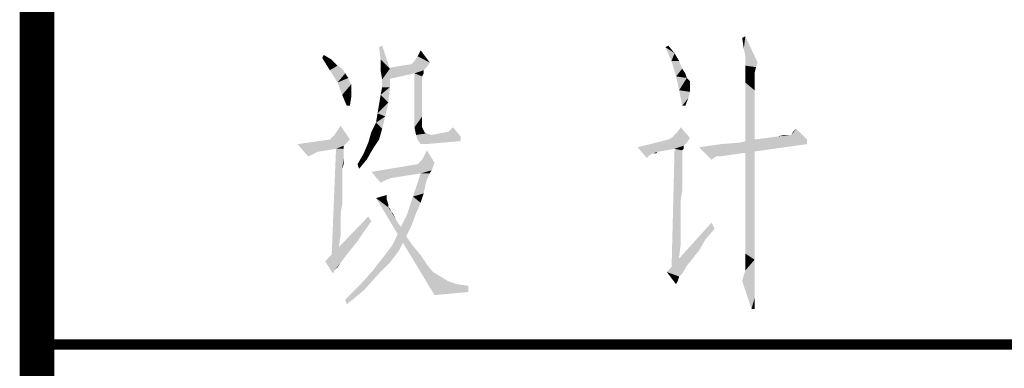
# Model space of a CAD drawing. Header units: millimetres. Extents: x 0 to 420, y 0 to 297.
# Tile 12 of 27: x 234.75 to 248.97, y 19.66 to 24.68. Entities that reach past the tile are written whole.
import ezdxf

# ---------------------------------------------------------------- set-up
doc = ezdxf.new("R2010")
doc.units = ezdxf.units.MM
doc.header["$LTSCALE"] = 23.1
doc.layers.get('0').update_dxf_attribs({"linetype": 'CONTINUOUS'})
doc.layers.add('GMA1347总成-02_DXF_FORMAT', color=7, linetype='CONTINUOUS')

msp = doc.modelspace()

# ---------------------------------------------------------------- linework, layer by layer
at = {"color": 1, "linetype": 'CONTINUOUS'}
for points in [[(245.207, 24.267), (245.184, 24.422), (245.229, 24.444)], [(245.229, 24.156), (245.207, 24.267), (245.229, 24.444)], [(245.229, 24.156), (245.229, 24.444), (245.407, 24.067)], [(239.118, 24.133), (239.14, 24.178), (239.251, 24.111)], [(239.962, 24.111), (239.94, 24.289), (239.984, 24.311)], [(239.962, 24.111), (239.984, 24.311), (240.096, 23.978)], [(240.496, 24.156), (240.54, 24.244), (240.673, 24.067)], [(244.073, 24.289), (244.118, 24.311), (244.207, 24.2)], [(244.207, 24.2), (244.162, 24.089), (244.073, 24.289)], [(244.162, 24.089), (244.207, 24.2), (244.273, 24.089)], [(239.251, 24.111), (239.229, 23.956), (239.118, 24.133)], [(239.251, 24.111), (239.34, 24.022), (239.229, 23.956)], [(240.096, 23.978), (239.962, 23.956), (239.962, 24.111)], [(240.629, 24), (240.007, 23.978), (240.407, 24.044)], [(240.673, 24.067), (240.407, 24.044), (240.429, 24.067)], [(240.407, 24.044), (240.673, 24.067), (240.629, 24)], [(240.673, 24.067), (240.429, 24.067), (240.451, 24.089)], [(240.673, 24.067), (240.451, 24.089), (240.496, 24.156)], [(244.273, 24.089), (244.229, 23.867), (244.162, 24.089)], [(244.273, 24.089), (244.318, 23.978), (244.229, 23.867)], [(245.407, 24.067), (245.229, 24.067), (245.229, 24.156)], [(245.407, 24.067), (245.229, 24.022), (245.229, 24.067)], [(245.229, 24.022), (245.407, 24.067), (245.384, 24)], [(239.34, 24.022), (239.407, 23.978), (239.229, 23.956)], [(239.229, 23.956), (239.407, 23.978), (239.451, 23.911)], [(239.451, 23.911), (239.34, 23.778), (239.229, 23.956)], [(239.451, 23.911), (239.496, 23.844), (239.34, 23.778)], [(239.984, 23.822), (239.962, 23.956), (240.096, 23.978)], [(239.984, 23.711), (239.984, 23.822), (240.096, 23.978)], [(239.984, 23.711), (240.096, 23.978), (240.096, 23.711)], [(240.007, 23.978), (240.629, 24), (240.584, 23.956)], [(240.584, 23.956), (240.051, 23.822), (240.007, 23.978)], [(240.584, 23.956), (240.451, 23.911), (240.051, 23.822)], [(240.451, 23.911), (240.584, 23.956), (240.584, 23.911)], [(240.451, 23.911), (240.584, 23.911), (240.562, 23.867)], [(240.562, 23.867), (240.451, 23.133), (240.451, 23.911)], [(244.318, 23.978), (244.362, 23.911), (244.229, 23.867)], [(244.229, 23.867), (244.362, 23.911), (244.384, 23.844)], [(245.384, 24), (245.229, 23.978), (245.229, 24.022)], [(245.229, 23.978), (245.384, 24), (245.362, 23.911)], [(245.362, 23.911), (245.229, 23.889), (245.229, 23.978)], [(245.229, 23.889), (245.362, 23.911), (245.362, 23.867)], [(245.362, 23.867), (245.229, 23.778), (245.229, 23.889)], [(239.34, 23.778), (239.496, 23.844), (239.518, 23.778)], [(239.518, 23.778), (239.407, 23.6), (239.34, 23.778)], [(239.518, 23.778), (239.54, 23.756), (239.407, 23.6)], [(239.54, 23.756), (239.54, 23.689), (239.407, 23.6)], [(240.562, 23.867), (240.562, 23.844), (240.451, 23.133)], [(240.562, 23.844), (240.562, 23.8), (240.451, 23.133)], [(240.562, 23.8), (240.562, 23.733), (240.451, 23.133)], [(244.384, 23.844), (244.273, 23.667), (244.229, 23.867)], [(244.384, 23.844), (244.429, 23.8), (244.273, 23.667)], [(244.429, 23.8), (244.429, 23.756), (244.273, 23.667)], [(244.429, 23.756), (244.429, 23.733), (244.273, 23.667)], [(245.362, 23.867), (245.362, 23.8), (245.229, 23.778)], [(245.229, 23.778), (245.362, 23.8), (245.362, 23.667)], [(245.362, 23.667), (245.229, 23.6), (245.229, 23.778)], [(239.407, 23.6), (239.54, 23.689), (239.54, 23.578)], [(240.096, 23.711), (239.962, 23.6), (239.984, 23.711)], [(239.962, 23.6), (240.096, 23.711), (240.073, 23.489)], [(240.562, 23.733), (240.562, 23.644), (240.451, 23.133)], [(240.562, 23.644), (240.562, 23.556), (240.451, 23.133)], [(244.429, 23.733), (244.429, 23.711), (244.273, 23.667)], [(244.273, 23.667), (244.429, 23.711), (244.429, 23.644)], [(244.429, 23.644), (244.318, 23.444), (244.273, 23.667)], [(244.429, 23.644), (244.407, 23.556), (244.318, 23.444)], [(245.229, 23.6), (245.362, 23.667), (245.362, 23.489)], [(239.54, 23.578), (239.473, 23.444), (239.407, 23.6)], [(239.473, 23.444), (239.54, 23.578), (239.518, 23.444)], [(239.918, 23.333), (239.94, 23.467), (240.073, 23.489)], [(239.918, 23.333), (240.073, 23.489), (240.029, 23.289)], [(240.073, 23.489), (239.94, 23.467), (239.962, 23.6)], [(240.562, 23.556), (240.562, 23.422), (240.451, 23.133)], [(244.318, 23.444), (244.407, 23.556), (244.362, 23.444)], [(245.362, 23.489), (245.229, 23.4), (245.229, 23.6)], [(245.229, 23.4), (245.362, 23.489), (245.362, 23.289)], [(240.029, 23.289), (239.896, 23.2), (239.918, 23.333)], [(240.562, 23.422), (240.562, 23.289), (240.451, 23.133)], [(245.362, 23.289), (245.229, 23.156), (245.229, 23.4)], [(239.984, 23.111), (239.829, 23.067), (239.896, 23.2)], [(239.896, 23.2), (240.029, 23.289), (239.984, 23.111)], [(240.451, 23.133), (240.562, 23.289), (240.562, 23.133)], [(245.229, 23.156), (245.362, 23.289), (245.362, 23.044)], [(239.296, 23.022), (239.34, 23.089), (239.384, 23.156)], [(239.296, 23.022), (239.384, 23.156), (239.518, 22.956)], [(239.94, 22.956), (239.784, 22.911), (239.829, 23.067)], [(239.829, 23.067), (239.984, 23.111), (239.94, 22.956)], [(240.562, 23.133), (240.473, 23.022), (240.451, 23.133)], [(240.562, 23.133), (240.584, 23.089), (240.473, 23.022)], [(240.584, 23.089), (240.607, 23.044), (240.473, 23.022)], [(240.607, 23.044), (240.629, 23.044), (240.473, 23.022)], [(240.473, 23.022), (240.629, 23.044), (240.696, 23.022)], [(241.118, 23), (240.696, 23.022), (240.94, 23.067)], [(240.94, 23.067), (241.007, 23.133), (241.118, 23)], [(244.429, 22.978), (244.207, 23.022), (244.251, 23.067)], [(244.251, 23.067), (244.296, 23.133), (244.429, 22.978)], [(245.362, 23.044), (245.229, 22.867), (245.229, 23.156)], [(245.229, 22.867), (245.362, 23.044), (245.362, 22.733)], [(245.896, 23.022), (245.918, 23.067), (245.962, 23.111)], [(245.896, 23.022), (245.962, 23.111), (246.118, 22.956)], [(239.518, 22.956), (239.473, 22.911), (238.762, 22.889)], [(239.518, 22.956), (238.762, 22.889), (239.229, 22.956)], [(238.762, 22.889), (239.473, 22.911), (239.429, 22.867)], [(239.518, 22.956), (239.229, 22.956), (239.251, 22.978)], [(239.518, 22.956), (239.251, 22.978), (239.296, 23.022)], [(239.851, 22.822), (239.718, 22.756), (239.784, 22.911)], [(239.784, 22.911), (239.94, 22.956), (239.851, 22.822)], [(240.696, 23.022), (240.496, 22.956), (240.473, 23.022)], [(240.696, 23.022), (241.118, 23), (240.496, 22.956)], [(240.496, 22.956), (241.118, 23), (241.118, 22.933)], [(241.118, 22.933), (240.54, 22.889), (240.496, 22.956)], [(240.54, 22.889), (241.118, 22.933), (240.607, 22.889)], [(244.384, 22.911), (243.673, 22.844), (244.118, 22.956)], [(244.384, 22.911), (244.34, 22.867), (243.673, 22.844)], [(244.429, 22.978), (244.118, 22.956), (244.162, 22.978)], [(244.118, 22.956), (244.429, 22.978), (244.384, 22.911)], [(244.429, 22.978), (244.162, 22.978), (244.207, 23.022)], [(244.873, 22.889), (245.14, 22.911), (246.118, 22.956)], [(244.873, 22.889), (246.118, 22.956), (246.118, 22.889)], [(246.118, 22.956), (245.14, 22.911), (245.362, 22.956)], [(245.362, 22.956), (245.54, 22.978), (245.896, 23.022)], [(246.118, 22.956), (245.362, 22.956), (245.896, 23.022)], [(245.54, 22.978), (245.696, 23), (245.896, 23.022)], [(245.873, 23.022), (245.896, 23.022), (245.696, 23)], [(245.873, 23.022), (245.696, 23), (245.784, 23.022)], [(238.762, 22.889), (239.429, 22.867), (239.051, 22.778)], [(238.762, 22.889), (239.051, 22.778), (239.007, 22.756)], [(239.007, 22.756), (238.918, 22.711), (238.762, 22.889)], [(239.429, 22.867), (239.318, 22.822), (239.051, 22.778)], [(239.429, 22.822), (239.429, 22.778), (239.251, 21.178)], [(239.429, 22.822), (239.251, 21.178), (239.318, 22.822)], [(239.429, 22.778), (239.429, 22.756), (239.251, 21.178)], [(239.429, 22.756), (239.429, 22.733), (239.251, 21.178)], [(239.318, 22.822), (239.429, 22.867), (239.429, 22.822)], [(239.762, 22.667), (239.629, 22.6), (239.718, 22.756)], [(239.718, 22.756), (239.851, 22.822), (239.762, 22.667)], [(240.584, 22.711), (240.629, 22.8), (240.74, 22.622)], [(244.207, 22.822), (243.673, 22.844), (244.34, 22.867)], [(243.673, 22.844), (244.207, 22.822), (243.962, 22.778)], [(243.673, 22.844), (243.962, 22.778), (243.896, 22.756)], [(243.673, 22.844), (243.896, 22.756), (243.851, 22.733)], [(243.851, 22.733), (243.807, 22.689), (243.673, 22.844)], [(243.896, 22.756), (243.962, 22.778), (243.94, 22.756)], [(244.318, 22.8), (244.162, 21.022), (244.207, 22.822)], [(244.318, 22.8), (244.318, 22.778), (244.162, 21.022)], [(244.318, 22.778), (244.318, 22.756), (244.162, 21.022)], [(244.318, 22.756), (244.318, 22.733), (244.162, 21.022)], [(244.207, 22.822), (244.34, 22.867), (244.34, 22.822)], [(244.207, 22.822), (244.34, 22.822), (244.318, 22.8)], [(246.118, 22.889), (244.562, 22.844), (244.873, 22.889)], [(244.807, 22.711), (244.562, 22.844), (246.118, 22.889)], [(244.807, 22.711), (244.74, 22.667), (244.562, 22.844)], [(244.807, 22.711), (246.118, 22.889), (244.851, 22.711)], [(245.362, 22.733), (245.229, 22.533), (245.229, 22.867)], [(239.429, 22.733), (239.407, 22.533), (239.251, 21.178)], [(239.429, 22.733), (239.429, 22.689), (239.407, 22.533)], [(239.429, 22.689), (239.429, 22.644), (239.407, 22.533)], [(239.429, 22.644), (239.429, 22.6), (239.407, 22.533)], [(239.629, 22.6), (239.762, 22.667), (239.651, 22.533)], [(240.74, 22.622), (240.496, 22.6), (240.518, 22.622)], [(240.496, 22.6), (240.74, 22.622), (240.718, 22.556)], [(240.74, 22.622), (240.518, 22.622), (240.562, 22.667)], [(240.74, 22.622), (240.562, 22.667), (240.584, 22.711)], [(244.318, 22.733), (244.318, 22.667), (244.162, 21.022)], [(244.318, 22.667), (244.318, 22.6), (244.162, 21.022)], [(245.229, 22.533), (245.362, 22.733), (245.362, 22.4)], [(239.407, 22.533), (239.407, 22.444), (239.251, 21.178)], [(240.718, 22.556), (239.829, 22.489), (240.496, 22.6)], [(240.718, 22.556), (240.696, 22.511), (239.829, 22.489)], [(240.54, 22.467), (239.829, 22.489), (240.696, 22.511)], [(239.829, 22.489), (240.54, 22.467), (240.118, 22.4)], [(239.829, 22.489), (240.118, 22.4), (240.051, 22.378)], [(240.051, 22.378), (239.962, 22.333), (239.829, 22.489)], [(240.673, 22.467), (240.651, 22.422), (240.429, 22.133)], [(240.673, 22.467), (240.429, 22.133), (240.54, 22.467)], [(240.54, 22.467), (240.696, 22.511), (240.673, 22.467)], [(244.318, 22.6), (244.318, 22.533), (244.162, 21.022)], [(244.318, 22.533), (244.318, 22.444), (244.162, 21.022)], [(245.362, 22.4), (245.229, 22.222), (245.229, 22.533)], [(239.407, 22.444), (239.407, 22.356), (239.251, 21.178)], [(239.407, 22.356), (239.407, 22.244), (239.251, 21.178)], [(240.651, 22.422), (240.629, 22.378), (240.429, 22.133)], [(240.629, 22.378), (240.607, 22.289), (240.429, 22.133)], [(244.318, 22.444), (244.318, 22.333), (244.162, 21.022)], [(244.318, 22.333), (244.296, 22.089), (244.162, 21.022)], [(244.318, 22.333), (244.318, 22.222), (244.296, 22.089)], [(245.229, 22.222), (245.362, 22.4), (245.362, 22.067)], [(239.407, 22.244), (239.407, 22.133), (239.251, 21.178)], [(240.607, 22.289), (240.584, 22.178), (240.429, 22.133)], [(245.362, 22.067), (245.229, 21.933), (245.229, 22.222)], [(239.407, 22.133), (239.407, 22.022), (239.251, 21.178)], [(239.896, 22.111), (240.051, 22.156), (240.051, 22.089)], [(239.896, 22.111), (240.051, 22.089), (240.073, 21.978)], [(240.073, 21.978), (240.74, 20.711), (239.896, 22.111)], [(240.051, 22.089), (240.073, 22.022), (240.073, 21.978)], [(240.54, 22.044), (240.34, 21.867), (240.429, 22.133)], [(240.54, 22.044), (240.473, 21.889), (240.34, 21.867)], [(240.429, 22.133), (240.584, 22.178), (240.54, 22.044)], [(244.296, 22.089), (244.296, 21.956), (244.162, 21.022)], [(245.229, 21.933), (245.362, 22.067), (245.362, 21.756)], [(239.407, 22.022), (239.384, 21.889), (239.251, 21.178)], [(240.073, 21.978), (240.096, 21.956), (240.118, 21.911)], [(240.073, 21.978), (240.118, 21.911), (240.74, 20.711)], [(240.118, 21.911), (240.14, 21.889), (240.162, 21.844)], [(240.118, 21.911), (240.162, 21.844), (240.184, 21.8)], [(240.118, 21.911), (240.184, 21.8), (240.74, 20.711)], [(244.296, 21.956), (244.296, 21.8), (244.162, 21.022)], [(245.362, 21.756), (245.229, 21.689), (245.229, 21.933)], [(239.829, 21.778), (239.162, 21.2), (239.784, 21.844)], [(239.829, 21.778), (239.718, 21.622), (239.162, 21.2)], [(239.384, 21.889), (239.384, 21.733), (239.251, 21.178)], [(240.184, 21.8), (240.229, 21.733), (240.74, 20.711)], [(240.407, 21.711), (240.229, 21.644), (240.34, 21.867)], [(240.34, 21.867), (240.473, 21.889), (240.407, 21.711)], [(244.784, 21.667), (244.096, 21.044), (244.74, 21.756)], [(244.296, 21.8), (244.296, 21.622), (244.162, 21.022)], [(245.229, 21.489), (245.229, 21.689), (245.362, 21.756)], [(245.229, 21.489), (245.362, 21.756), (245.362, 21.467)], [(239.718, 21.622), (239.629, 21.489), (239.162, 21.2)], [(239.384, 21.733), (239.384, 21.578), (239.251, 21.178)], [(240.318, 21.533), (240.14, 21.444), (240.229, 21.644)], [(240.229, 21.733), (240.273, 21.667), (240.74, 20.711)], [(240.229, 21.644), (240.407, 21.711), (240.318, 21.533)], [(240.273, 21.667), (240.318, 21.578), (240.74, 20.711)], [(244.784, 21.667), (244.651, 21.511), (244.096, 21.044)], [(244.296, 21.622), (244.296, 21.444), (244.162, 21.022)], [(239.629, 21.489), (239.54, 21.378), (239.162, 21.2)], [(239.384, 21.578), (239.362, 21.422), (239.251, 21.178)], [(240.14, 21.444), (240.318, 21.533), (240.229, 21.356)], [(240.318, 21.578), (240.429, 21.422), (240.74, 20.711)], [(244.651, 21.511), (244.562, 21.356), (244.096, 21.044)], [(245.362, 21.467), (245.229, 21.311), (245.229, 21.489)], [(239.54, 21.378), (239.451, 21.267), (239.162, 21.2)], [(239.362, 21.422), (239.362, 21.244), (239.251, 21.178)], [(240.229, 21.356), (240.007, 21.267), (240.14, 21.444)], [(240.007, 21.267), (240.229, 21.356), (240.096, 21.178)], [(240.429, 21.422), (240.54, 21.289), (240.74, 20.711)], [(244.562, 21.356), (244.473, 21.244), (244.096, 21.044)], [(244.296, 21.444), (244.273, 21.267), (244.162, 21.022)], [(245.229, 21.311), (245.362, 21.467), (245.362, 21.222)], [(239.162, 21.2), (239.451, 21.267), (239.384, 21.178)], [(239.162, 21.2), (239.384, 21.178), (239.296, 21.067)], [(239.296, 21.067), (239.273, 21.022), (239.162, 21.2)], [(240.096, 21.178), (239.851, 21.067), (240.007, 21.267)], [(240.54, 21.289), (240.629, 21.156), (240.74, 20.711)], [(244.473, 21.244), (244.384, 21.133), (244.096, 21.044)], [(244.273, 21.267), (244.273, 21.044), (244.162, 21.022)], [(245.207, 21), (245.229, 21.067), (245.362, 21.222)], [(245.207, 21), (245.362, 21.222), (245.362, 21)], [(245.362, 21.222), (245.229, 21.2), (245.229, 21.311)], [(245.229, 21.111), (245.229, 21.2), (245.362, 21.222)], [(245.229, 21.067), (245.229, 21.111), (245.362, 21.222)], [(239.384, 21.178), (239.34, 21.111), (239.296, 21.067)], [(239.918, 21), (239.673, 20.867), (239.851, 21.067)], [(239.851, 21.067), (240.096, 21.178), (239.918, 21)], [(240.629, 21.156), (240.718, 21.044), (240.74, 20.711)], [(240.718, 21.044), (240.829, 20.978), (240.74, 20.711)], [(244.096, 21.044), (244.384, 21.133), (244.318, 21.022)], [(244.096, 21.044), (244.318, 21.022), (244.273, 20.978)], [(244.273, 20.978), (244.229, 20.867), (244.096, 21.044)], [(239.673, 20.867), (239.918, 21), (239.718, 20.778)], [(240.829, 20.978), (240.94, 20.911), (240.74, 20.711)], [(240.94, 20.911), (241.073, 20.867), (240.74, 20.711)], [(244.273, 20.978), (244.251, 20.911), (244.229, 20.867)], [(245.362, 21), (245.184, 20.911), (245.207, 21)], [(245.184, 20.911), (245.362, 21), (245.362, 20.822)], [(245.362, 20.822), (245.318, 20.511), (245.184, 20.911)], [(239.718, 20.778), (239.451, 20.644), (239.673, 20.867)], [(239.451, 20.644), (239.718, 20.778), (239.473, 20.578)], [(241.073, 20.867), (241.229, 20.844), (240.74, 20.711)], [(241.229, 20.844), (241.229, 20.756), (240.74, 20.711)], [(245.362, 20.822), (245.362, 20.667), (245.318, 20.511)], [(245.318, 20.511), (245.362, 20.667), (245.362, 20.511)]]:
    msp.add_solid(points, dxfattribs=at)
at = {"layer": 'GMA1347总成-02_DXF_FORMAT', "color": 7, "linetype": 'CONTINUOUS', "const_width": 0.5}
msp.add_lwpolyline([(235, 4.75), (235, 50.25)], dxfattribs=at)
at = {"layer": 'GMA1347总成-02_DXF_FORMAT', "color": 1, "linetype": 'CONTINUOUS', "const_width": 0.15}
msp.add_lwpolyline([(235, 20), (295, 20)], dxfattribs=at)

doc.saveas('drawing.dxf')
